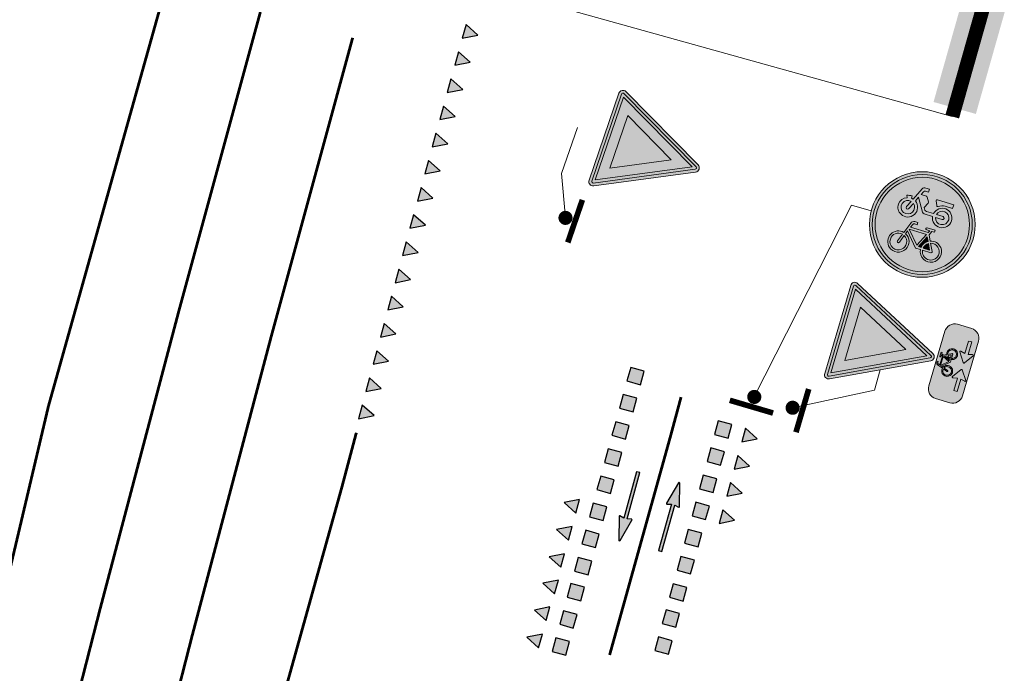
# Model space of a CAD drawing. Header units: metres. Extents: x 232695 to 233536, y 552964 to 554401.
# Tile 1 of 23: x 233099 to 233134, y 553275 to 553298. Entities that reach past the tile are written whole.
import ezdxf

# ---------------------------------------------------------------- set-up
doc = ezdxf.new("R2010")
doc.units = ezdxf.units.M
for name, pattern in [('VW-1-1_STREEP', [2, 1, -1]), ('VW-3-3_STREEP', [6, 3, -3]), ('VW-5050_STREEP', [1, 0.5, -0.5])]:
    doc.linetypes.add(name, pattern=pattern)
for name, color, linetype, lineweight in [('N-WE-VW-MARKERING_DWARS-S', 7, 'Continuous', 25), ('N-WE-VW-VERKEERSTEKEN_BORD-AANPIJLING-T18', 7, 'Continuous', 13), ('N-WE-VW-VERKEERSTEKEN_BORD-S', 7, 'Continuous', 25), ('N-WE-VW-VERKEERSTEKEN_BORD_ONDERBORD-S', 7, 'Continuous', 25), ('N-WE-VW-VERKEERSTEKEN_PAAL-S', 7, 'Continuous', 25), ('to-xx-bibcontour', 7, 'Continuous', 25), ('to-xx-bibkleur', 7, 'Continuous', 13), ('to-xx-bibmono', 7, 'Continuous', 13)]:
    doc.layers.add(name, color=color, linetype=linetype, lineweight=lineweight)
for name, color, linetype, lineweight, true_color in [('N-WE-VW-MARKERING_DWARS_OVERSTEEK_KANALISATIESTREEP50_010-G', 7, 'VW-5050_STREEP', 13, 0xffffff), ('N-WE-VW-MARKERING_FIGUUR-S', 7, 'Continuous', 13, 0xffffff), ('N-WE-VW-MARKERING_LANGS_STREEP_33-G', 7, 'VW-3-3_STREEP', 13, 0xffffff)]:
    doc.layers.add(name, color=color, linetype=linetype, lineweight=lineweight, true_color=true_color)
doc.layers.add('N-WE-VW-MARKERING_LANGS_STREEP_11_010-G', color=7, linetype='VW-1-1_STREEP', true_color=0xffffff)

# ---------------------------------------------------------------- blocks, each defined once
blk = doc.blocks.new('D02r_BB22')
h = blk.add_hatch(color=255)
edge = h.paths.add_edge_path()
edge.add_arc((0, 2.641373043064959), 0.4998, 0, 360)
edge = h.paths.add_edge_path(flags=17)
edge.add_arc((0, 2.641373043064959), 0.4797999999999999, 0, 360)
at = {"true_color": 0x007dfa}
h = blk.add_hatch(color=150, dxfattribs=at)
edge = h.paths.add_edge_path()
edge.add_arc((0, 2.641373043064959), 0.4797999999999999, 0, 360)
edge = h.paths.add_edge_path(flags=16)
edge.add_arc((0.1415674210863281, 2.911068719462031), 0.02749374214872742, 10.41060675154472, 147.4323941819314)
edge.add_line((0.1183968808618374, 2.925868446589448), (0.0089813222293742, 2.750742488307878))
edge.add_line((0.0089813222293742, 2.750742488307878), (-0.1878359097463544, 2.947512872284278))
edge.add_line((-0.1878359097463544, 2.947512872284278), (-0.2970869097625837, 2.838261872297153))
edge.add_line((-0.2970869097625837, 2.838261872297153), (-0.1003165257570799, 2.641444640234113))
edge.add_line((-0.1003165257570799, 2.641444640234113), (-0.2749775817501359, 2.53231954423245))
edge.add_arc((-0.2603531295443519, 2.508912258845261), 0.02760028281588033, 121.9964032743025, 259.0181907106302)
edge.add_line((-0.2656109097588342, 2.481817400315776), (0.2337272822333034, 2.392359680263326))
edge.add_arc((0.2379466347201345, 2.415911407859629), 0.02392669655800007, 259.8430636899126, 392.4603828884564)
edge.add_line((0.2581350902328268, 2.428753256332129), (0.168608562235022, 2.916036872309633))
h = blk.add_hatch(color=255)
edge = h.paths.add_edge_path()
edge.add_arc((0.1415674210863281, 2.911068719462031), 0.02749374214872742, 10.41060675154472, 147.4323941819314)
edge.add_line((0.1183968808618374, 2.925868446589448), (0.0089813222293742, 2.750742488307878))
edge.add_line((0.0089813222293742, 2.750742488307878), (-0.1878359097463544, 2.947512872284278))
edge.add_line((-0.1878359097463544, 2.947512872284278), (-0.2970869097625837, 2.838261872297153))
edge.add_line((-0.2970869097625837, 2.838261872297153), (-0.1003165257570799, 2.641444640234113))
edge.add_line((-0.1003165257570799, 2.641444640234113), (-0.2749775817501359, 2.53231954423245))
edge.add_arc((-0.2603531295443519, 2.508912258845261), 0.02760028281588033, 121.9964032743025, 259.0181907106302)
edge.add_line((-0.2656109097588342, 2.481817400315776), (0.2337272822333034, 2.392359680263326))
edge.add_arc((0.2379466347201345, 2.415911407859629), 0.02392669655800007, 259.8430636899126, 392.4603828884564)
edge.add_line((0.2581350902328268, 2.428753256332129), (0.168608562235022, 2.916036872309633))
at = {"color": 150, "true_color": 0x007dfa}
blk.add_lwpolyline([(0.168608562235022, 2.916036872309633, 0.6810149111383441), (0.1183968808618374, 2.925868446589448), (0.0089813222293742, 2.750742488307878), (-0.1878359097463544, 2.947512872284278), (-0.2970869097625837, 2.838261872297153), (-0.1003165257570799, 2.641444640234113), (-0.2749775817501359, 2.53231954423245, 0.6810149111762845), (-0.2656109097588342, 2.481817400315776), (0.2337272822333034, 2.392359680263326, 0.6532438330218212), (0.2581350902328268, 2.428753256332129)], format="xyb", close=True, dxfattribs=at)
at = {"color": 251, "const_width": 0.125}
blk.add_lwpolyline([(0, 2.16639845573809), (0, 0)], dxfattribs=at)
at = {"color": 150, "true_color": 0x007dfa}
for radius in [0.4998, 0.4797999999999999]:
    blk.add_circle((0, 2.641373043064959), radius, dxfattribs=at)
at = {"color": 254}
blk.add_solid([(-0.1951450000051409, 2.061573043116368), (-0.1951450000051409, 1.989000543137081), (0.1951450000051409, 2.061573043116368), (0.1951450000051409, 1.989000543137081)], dxfattribs=at)
at = {"color": 2, "true_color": 0xffff00}
blk.add_solid([(-0.1951450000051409, 1.989000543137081), (0.1951450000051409, 1.989000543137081), (-0.1951450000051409, 0.07873852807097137), (0.1951450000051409, 0.07873852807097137)], dxfattribs=at)
blk = doc.blocks.new('P06')
at = {"layer": 'to-xx-bibkleur'}
h = blk.add_hatch(color=256, dxfattribs=at)
edge = h.paths.add_edge_path()
edge.add_line((-0.5077091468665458, 0.1355111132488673), (-0.005130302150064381, 0.0009046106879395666))
edge.add_arc((0, 0.01500000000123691), 0.01500000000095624, 249.9999999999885, 373.2223126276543)
edge.add_line((0.0146023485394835, 0.01843094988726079), (-0.007499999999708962, 0.1124999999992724))
edge.add_line((-0.007499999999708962, 0.1124999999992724), (1.062544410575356, 0.1124999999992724))
edge.add_line((1.062544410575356, 0.1124999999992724), (1.062544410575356, 0.1875))
edge.add_line((1.062544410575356, 0.1875), (-0.007499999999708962, 0.1875))
edge.add_line((-0.007499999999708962, 0.1875), (0.0146023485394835, 0.2815690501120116))
edge.add_arc((0, 0.2849999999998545), 0.01500000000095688, 346.7776873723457, 470.0000000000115)
edge.add_line((-0.005130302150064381, 0.2990953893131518), (-0.5077091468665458, 0.1644888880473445))
edge.add_arc((-0.5038268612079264, 0.1500000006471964), 0.01499999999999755, 104.9999999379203, 255.0000000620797)
at = {"layer": 'to-xx-bibmono'}
h = blk.add_hatch(color=256, dxfattribs=at)
edge = h.paths.add_edge_path()
edge.add_line((-0.5077091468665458, 0.1355111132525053), (-0.005130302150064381, 0.0009046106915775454))
edge.add_arc((0, 0.01500000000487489), 0.01500000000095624, 249.9999999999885, 373.2223126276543)
edge.add_line((0.0146023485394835, 0.01843094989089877), (-0.007499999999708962, 0.1125000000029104))
edge.add_line((-0.007499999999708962, 0.1125000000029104), (1.062544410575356, 0.1125000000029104))
edge.add_line((1.062544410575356, 0.1125000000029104), (1.062544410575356, 0.187500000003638))
edge.add_line((1.062544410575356, 0.187500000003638), (-0.007499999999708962, 0.187500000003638))
edge.add_line((-0.007499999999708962, 0.187500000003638), (0.0146023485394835, 0.2815690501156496))
edge.add_arc((0, 0.2850000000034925), 0.01500000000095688, 346.7776873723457, 470.0000000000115)
edge.add_line((-0.005130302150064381, 0.2990953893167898), (-0.5077091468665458, 0.1644888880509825))
edge.add_arc((-0.5038268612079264, 0.1500000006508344), 0.01499999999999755, 104.9999999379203, 255.0000000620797)
at = {"layer": 'to-xx-bibcontour'}
blk.add_lwpolyline([(-0.5077091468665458, 0.1355111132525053), (-0.005130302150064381, 0.0009046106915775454, 0.5962516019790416), (0.0146023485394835, 0.01843094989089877), (-0.007499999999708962, 0.1125000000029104), (1.062544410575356, 0.1125000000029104), (1.062544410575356, 0.187500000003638), (-0.007499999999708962, 0.187500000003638), (0.0146023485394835, 0.2815690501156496, 0.5962516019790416), (-0.005130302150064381, 0.2990953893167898), (-0.5077091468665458, 0.1644888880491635, 0.7673269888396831)], format="xyb", close=True, dxfattribs=at)
at = {"layer": 'to-xx-bibkleur'}
blk.add_lwpolyline([(-0.5077091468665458, 0.1355111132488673), (-0.005130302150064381, 0.0009046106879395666, 0.5962516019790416), (0.0146023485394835, 0.01843094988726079), (-0.007499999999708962, 0.1124999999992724), (1.062544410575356, 0.1124999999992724), (1.062544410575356, 0.1875), (-0.007499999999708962, 0.1875), (0.0146023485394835, 0.2815690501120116, 0.5962516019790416), (-0.005130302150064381, 0.2990953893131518), (-0.5077091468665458, 0.1644888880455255, 0.7673269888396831)], format="xyb", close=True, dxfattribs=at)
at = {"layer": 'to-xx-bibmono'}
blk.add_lwpolyline([(-0.5077091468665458, 0.1355111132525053), (-0.005130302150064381, 0.0009046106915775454, 0.5962516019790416), (0.0146023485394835, 0.01843094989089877), (-0.007499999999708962, 0.1125000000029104), (1.062544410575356, 0.1125000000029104), (1.062544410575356, 0.187500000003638), (-0.007499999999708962, 0.187500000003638), (0.0146023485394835, 0.2815690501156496, 0.5962516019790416), (-0.005130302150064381, 0.2990953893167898), (-0.5077091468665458, 0.1644888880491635, 0.7673269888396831)], format="xyb", close=True, dxfattribs=at)
blk = doc.blocks.new('N-SVW-VERKEERSTEKEN_BORD_G12A-SO')
at = {"true_color": 0x007dc8}
h = blk.add_hatch(color=152, dxfattribs=at)
h.dxf.hatch_style = 1
h.paths.add_polyline_path([(3.356918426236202, 1.154815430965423), (3.546040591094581, 1.219875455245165, 0.5778775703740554), (-2.833352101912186, 2.456545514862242), (-2.682239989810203, 2.325529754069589, -0.5778775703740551)])
at = {"true_color": 0xffffff}
h = blk.add_hatch(color=7, dxfattribs=at)
h.dxf.hatch_style = 1
h.paths.add_polyline_path([(-2.682239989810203, 2.325529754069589), (-2.531127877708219, 2.194513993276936, -0.5778775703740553), (3.167796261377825, 1.089755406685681), (3.356918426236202, 1.154815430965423, 0.5778775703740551)])
at = {"true_color": 0x007dc8}
h = blk.add_hatch(color=152, dxfattribs=at)
h.dxf.hatch_style = 1
h.paths.add_polyline_path([(-3.35, 0, 1), (3.35, 0, 1)])
h.paths.add_polyline_path([(-0.05489022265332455, 1.663209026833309), (-0.2368011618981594, 1.958814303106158, 0.2553060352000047), (-0.3137206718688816, 2.000828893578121), (-0.7132546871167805, 2.000828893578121), (-0.6119572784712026, 2.237174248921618, -0.3183027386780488), (-0.4769093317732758, 2.332838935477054), (-0.2574392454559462, 2.332838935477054), (-0.2574392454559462, 2.546676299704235), (-0.5331907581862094, 2.546676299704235, 0.3213273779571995), (-0.7639033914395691, 2.411628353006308), (-1.157804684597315, 1.528161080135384), (-1.287219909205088, 1.550646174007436), (-1.287219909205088, 1.719490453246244, 0.1068023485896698), (-1.664245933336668, 1.651943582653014), (-1.591112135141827, 1.494364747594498, 0.6710616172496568), (-1.655304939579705, 0.2490095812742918, 0.9483494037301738), (-0.9608425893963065, 1.449348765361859), (-0.8201619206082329, 1.775726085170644), (-0.2524832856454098, 0.8483395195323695, 0.2610761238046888), (-0.09990620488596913, 0.7628435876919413), (0.5247306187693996, 0.7628435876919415, 0.9315490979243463), (1.903419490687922, 0.8585082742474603, 0.9228273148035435), (0.5303633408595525, 0.9710711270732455), (0.00124606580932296, 0.9710710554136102, -0.2552017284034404), (-0.12239129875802, 1.038572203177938), (-0.2236887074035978, 1.196151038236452), (-0.04952293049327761, 1.572598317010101, 0.2513456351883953)], flags=16)
h.paths.add_polyline_path([(-1.234402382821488, 1.333895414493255), (-1.443895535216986, 0.8789584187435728, 1), (-1.254757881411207, 0.7918627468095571), (-1.045264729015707, 1.246799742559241, -0.8633696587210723), (-1.520287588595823, 0.4252713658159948, -0.929508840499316)], flags=0)
h.paths.add_polyline_path([(0.5190978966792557, 2.000828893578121), (1.717722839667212, 2.000828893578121), (1.717722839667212, 1.719490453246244), (1.16621981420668, 1.719490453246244, 0.1366086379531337), (0.7054305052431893, 1.559138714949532, -0.4856487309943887), (0.5866447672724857, 1.584396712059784), (0.4433471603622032, 1.890461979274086, -0.5265277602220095)], flags=16)
h.paths.add_polyline_path([(-0.5556418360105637, 0.04230770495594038), (-0.3305959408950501, 0.04254207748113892), (-0.3305959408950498, -0.1149909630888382), (-0.5275580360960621, -0.1149909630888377, 0.3458606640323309), (-0.6513101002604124, -0.1901433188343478), (-0.7413954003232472, -0.4301486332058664), (0.564113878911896, -0.4301486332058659), (0.6372934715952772, -0.2725697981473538), (0.4122135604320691, -0.2725697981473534, -1), (0.4122135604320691, -0.1149909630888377), (0.9917886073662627, -0.1149909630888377), (0.9917886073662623, -0.2725697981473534), (0.8060919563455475, -0.2725697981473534), (0.6823094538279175, -0.5482984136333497), (0.8904911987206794, -0.9534422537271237, -0.3180092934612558), (1.737378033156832, -1.177270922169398, -0.4761740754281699), (1.514794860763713, -2.321085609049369, -0.5293484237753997), (0.4009481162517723, -1.735657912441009), (0.04077446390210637, -1.735657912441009), (-0.8539353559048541, -0.7452605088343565), (-0.9327247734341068, -0.975973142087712, -0.427470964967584), (-0.5950982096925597, -2.017348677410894, -0.4733002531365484), (-1.738981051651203, -2.240034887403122, -0.7942654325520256), (-1.079015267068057, -0.9196917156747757), (-0.8089193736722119, -0.148787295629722, -0.3343475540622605)], flags=16)
h.paths.add_polyline_path([(1.689078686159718, 0.8832194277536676, -0.929508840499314), (0.7441778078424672, 0.7628435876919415), (1.245032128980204, 0.7628435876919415, 1), (1.245032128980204, 0.9710711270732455), (0.7441778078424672, 0.9710711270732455, -0.8633696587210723)], flags=0)
h.paths.add_polyline_path([(-0.7864113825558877, -0.5820489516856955), (0.4909800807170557, -0.5820489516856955), (0.06330535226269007, -1.527430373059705)], flags=0)
h.paths.add_polyline_path([(-1.135296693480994, -1.07727055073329), (-1.332258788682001, -1.634360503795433, 1.053204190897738), (-1.180312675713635, -1.679376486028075), (-0.988983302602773, -1.12791925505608, -0.5422541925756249), (-0.8795759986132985, -2.11751120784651, -0.6326380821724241), (-1.855575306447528, -1.6568455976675, -0.4799026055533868)], flags=0)
h.paths.add_polyline_path([(0.5979102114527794, -0.7283623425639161), (0.7498105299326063, -1.020989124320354, 0.2341669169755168), (0.4009481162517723, -1.578079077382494), (0.2096187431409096, -1.578079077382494)], flags=0)
h.paths.add_polyline_path([(0.8229901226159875, -1.167302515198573), (1.036804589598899, -1.578079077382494), (0.564113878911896, -1.578079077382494, -0.2160576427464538)], flags=0)
h.paths.add_polyline_path([(0.9636707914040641, -1.094122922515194, -0.5642606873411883), (1.744430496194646, -1.74783627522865, -0.3964878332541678), (1.099204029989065, -2.250804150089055, -0.3501344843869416), (0.564113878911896, -1.735657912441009), (1.166219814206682, -1.735657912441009, 0.5661508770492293), (1.233766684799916, -1.623095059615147)], flags=0)
h = blk.add_hatch(color=152, dxfattribs=at)
h.dxf.hatch_style = 1
h.paths.add_polyline_path([(-2.682239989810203, 2.325529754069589), (-2.833352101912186, 2.456545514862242, 0.1804943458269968), (-3.75, 0, 0.4142135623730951), (0, -3.75), (0, -3.55, -0.4142135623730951), (-3.55, 0, -0.1804943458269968)])
at = {"true_color": 0xffffff}
h = blk.add_hatch(color=7, dxfattribs=at)
h.dxf.hatch_style = 1
h.paths.add_polyline_path([(-3.35, 0, -0.1804943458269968), (-2.531127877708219, 2.194513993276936), (-2.682239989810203, 2.325529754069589, 0.1804943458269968), (-3.55, 0, 0.4142135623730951), (0, -3.55), (0, -3.35, -0.4142135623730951)])
h = blk.add_hatch(color=7, dxfattribs=at)
h.dxf.hatch_style = 1
h.paths.add_polyline_path([(-0.05489022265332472, 1.663209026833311), (-0.2368011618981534, 1.958814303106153, 0.2553060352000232), (-0.3137206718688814, 2.000828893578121), (-0.713254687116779, 2.00082889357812), (-0.6119572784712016, 2.237174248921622, -0.3183027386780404), (-0.4769093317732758, 2.332838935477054), (-0.257439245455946, 2.332838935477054), (-0.257439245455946, 2.546676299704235), (-0.5331907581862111, 2.546676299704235, 0.3213273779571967), (-0.7639033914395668, 2.411628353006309), (-1.157804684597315, 1.528161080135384), (-1.287219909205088, 1.550646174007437), (-1.287219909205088, 1.719490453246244, 0.1068023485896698), (-1.664245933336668, 1.651943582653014), (-1.591112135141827, 1.494364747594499, 0.671061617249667), (-1.65530493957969, 0.2490095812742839, 0.9483494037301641), (-0.9608425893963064, 1.449348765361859), (-0.8201619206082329, 1.775726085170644), (-0.2518065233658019, 0.8472428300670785, 0.2591533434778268), (-0.09990620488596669, 0.7628435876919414), (0.5247306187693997, 0.7628435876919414, 0.9315490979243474), (1.903419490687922, 0.8585082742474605, 0.9228273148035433), (0.5303633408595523, 0.9710711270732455), (0.001391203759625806, 0.9710711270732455, -0.2554646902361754), (-0.1223912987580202, 1.038572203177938), (-0.2236887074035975, 1.196151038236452), (-0.04925750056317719, 1.573177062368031, 0.2495832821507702)])
h.paths.add_polyline_path([(-1.520287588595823, 0.425271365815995, -0.9295088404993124), (-1.234402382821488, 1.333895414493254), (-1.443895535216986, 0.8789584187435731, 1), (-1.254757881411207, 0.7918627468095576), (-1.045264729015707, 1.246799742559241, -0.8633696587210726)], flags=16)
h.paths.add_polyline_path([(1.689078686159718, 0.8832194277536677, -0.9295088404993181), (0.744177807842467, 0.7628435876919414), (1.245032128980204, 0.7628435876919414, 1), (1.245032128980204, 0.9710711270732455), (0.744177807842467, 0.9710711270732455, -0.8633696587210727)], flags=16)
h = blk.add_hatch(color=7, dxfattribs=at)
h.dxf.hatch_style = 1
h.paths.add_polyline_path([(1.166219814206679, 1.719490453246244), (1.717722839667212, 1.719490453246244), (1.717722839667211, 2.000828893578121), (0.5190978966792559, 2.000828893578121, 0.5721557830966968), (0.4481691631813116, 1.880162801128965), (0.5866447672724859, 1.584396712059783, 0.4363209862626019), (0.6951614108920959, 1.551910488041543, -0.1401265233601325)])
at = {"true_color": 0x007dc8}
h = blk.add_hatch(color=152, dxfattribs=at)
h.dxf.hatch_style = 1
h.paths.add_polyline_path([(-1.045264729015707, 1.246799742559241), (-1.254757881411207, 0.7918627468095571, -1), (-1.443895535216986, 0.8789584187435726), (-1.234402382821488, 1.333895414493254, 0.9295088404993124), (-1.520287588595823, 0.425271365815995, 0.8633696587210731)])
h = blk.add_hatch(color=152, dxfattribs=at)
h.dxf.hatch_style = 1
h.paths.add_polyline_path([(3.75, 0, 0.08302223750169), (3.546040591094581, 1.219875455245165), (3.356918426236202, 1.154815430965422, -0.08302223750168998), (3.55, 0, -0.4142135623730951), (0, -3.55), (0, -3.75, 0.4142135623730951)])
at = {"true_color": 0xffffff}
h = blk.add_hatch(color=7, dxfattribs=at)
h.dxf.hatch_style = 1
h.paths.add_polyline_path([(3.356918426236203, 1.154815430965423), (3.167796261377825, 1.08975540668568, -0.08302223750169), (3.35, 0, -0.4142135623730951), (0, -3.35), (0, -3.55, 0.4142135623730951), (3.55, 0, 0.08302223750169)])
at = {"true_color": 0x007dc8}
h = blk.add_hatch(color=152, dxfattribs=at)
h.dxf.hatch_style = 1
h.paths.add_polyline_path([(0.744177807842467, 0.9710711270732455), (1.245032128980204, 0.9710711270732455, -1), (1.245032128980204, 0.7628435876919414), (0.744177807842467, 0.7628435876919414, 0.9295088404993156), (1.689078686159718, 0.8832194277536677, 0.8633696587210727)])
at = {"true_color": 0xffffff}
h = blk.add_hatch(color=7, dxfattribs=at)
h.dxf.hatch_style = 1
h.paths.add_polyline_path([(0.6823094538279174, -0.5482984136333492), (0.8060919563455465, -0.2725697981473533), (0.9917886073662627, -0.2725697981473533), (0.9917886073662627, -0.1149909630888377), (0.412213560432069, -0.1149909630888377, 1), (0.412213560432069, -0.2725697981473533), (0.6372934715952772, -0.2725697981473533), (0.5641138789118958, -0.4301486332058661), (-0.7413954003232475, -0.4301486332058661), (-0.6513101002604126, -0.190143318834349, -0.3458606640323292), (-0.5275580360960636, -0.1149909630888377), (-0.3305959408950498, -0.1149909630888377), (-0.3305959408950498, 0.04254207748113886), (-0.5556418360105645, 0.04230770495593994, 0.3343475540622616), (-0.8089193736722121, -0.1487872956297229), (-1.079015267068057, -0.9196917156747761, 0.7942654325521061), (-1.738981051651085, -2.240034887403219, 0.4733002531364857), (-0.5950982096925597, -2.017348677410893, 0.427470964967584), (-0.932724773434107, -0.9759731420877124), (-0.853935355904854, -0.7452605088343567), (0.04077446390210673, -1.735657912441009), (0.4009481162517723, -1.735657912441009, 0.5293484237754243), (1.514794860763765, -2.321085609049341, 0.4761740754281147), (1.73737803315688, -1.177270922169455, 0.3180092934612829), (0.8904911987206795, -0.9534422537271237)])
h.paths.add_polyline_path([(-0.7864113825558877, -0.5820489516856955), (0.4909800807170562, -0.5820489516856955), (0.06330535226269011, -1.527430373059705)], flags=16)
h.paths.add_polyline_path([(-0.9889833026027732, -1.127919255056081, -0.5422541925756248), (-0.8795759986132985, -2.117511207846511, -0.6326380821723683), (-1.855575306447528, -1.656845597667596, -0.479902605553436), (-1.135296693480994, -1.07727055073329), (-1.332258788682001, -1.634360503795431, 1.053204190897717), (-1.180312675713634, -1.679376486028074)], flags=16)
h.paths.add_polyline_path([(0.5979102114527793, -0.7283623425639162), (0.7498105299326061, -1.020989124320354, 0.2341669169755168), (0.4009481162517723, -1.578079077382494), (0.2096187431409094, -1.578079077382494)], flags=16)
h.paths.add_polyline_path([(0.822990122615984, -1.167302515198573), (1.036804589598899, -1.578079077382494), (0.5641138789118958, -1.578079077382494, -0.2160576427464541)], flags=16)
h.paths.add_polyline_path([(0.5641138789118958, -1.735657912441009), (1.166219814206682, -1.735657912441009, 0.566150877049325), (1.233766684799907, -1.623095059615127), (0.9636707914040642, -1.094122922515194, -0.5642606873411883), (1.744430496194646, -1.74783627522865, -0.3964878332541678), (1.099204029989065, -2.250804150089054, -0.3501344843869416)], flags=16)
at = {"true_color": 0x007dc8}
h = blk.add_hatch(color=152, dxfattribs=at)
h.dxf.hatch_style = 1
h.paths.add_polyline_path([(0.4909800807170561, -0.5820489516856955), (-0.7864113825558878, -0.5820489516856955), (0.06330535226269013, -1.527430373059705)])
h = blk.add_hatch(color=152, dxfattribs=at)
h.dxf.hatch_style = 1
h.paths.add_polyline_path([(-1.180312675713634, -1.679376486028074, -1.05320419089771), (-1.332258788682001, -1.634360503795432), (-1.135296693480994, -1.07727055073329, 0.479902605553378), (-1.855575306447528, -1.656845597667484, 0.6326380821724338), (-0.8795759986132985, -2.117511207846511, 0.5422541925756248), (-0.9889833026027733, -1.12791925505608)])
h = blk.add_hatch(color=152, dxfattribs=at)
h.dxf.hatch_style = 1
h.paths.add_polyline_path([(0.2096187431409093, -1.578079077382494), (0.4009481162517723, -1.578079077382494, -0.2341669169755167), (0.7498105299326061, -1.020989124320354), (0.5979102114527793, -0.7283623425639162)])
h = blk.add_hatch(color=152, dxfattribs=at)
h.dxf.hatch_style = 1
h.paths.add_polyline_path([(0.5641138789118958, -1.735657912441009, 0.3501344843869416), (1.099204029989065, -2.250804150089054, 0.3964878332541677), (1.744430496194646, -1.74783627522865, 0.5642606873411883), (0.9636707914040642, -1.094122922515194), (1.291241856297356, -1.735657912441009)])
h = blk.add_hatch(color=152, dxfattribs=at)
h.dxf.hatch_style = 1
h.paths.add_polyline_path([(1.036804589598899, -1.578079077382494), (0.8229901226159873, -1.167302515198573, 0.2160576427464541), (0.5641138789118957, -1.578079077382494)])
at = {"color": 7, "lineweight": 0, "true_color": 0xffffff}
for points in [[(0.5303633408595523, 0.9710711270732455, -0.9228273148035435), (1.903419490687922, 0.8585082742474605, -0.931549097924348), (0.5247306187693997, 0.7628435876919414), (-0.09990620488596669, 0.7628435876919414, -0.2591533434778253), (-0.2518065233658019, 0.8472428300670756), (-0.8201619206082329, 1.775726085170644), (-0.9608425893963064, 1.449348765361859, -0.9483494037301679), (-1.655304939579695, 0.2490095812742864, -0.6710616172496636), (-1.591112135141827, 1.494364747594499), (-1.664245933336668, 1.651943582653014, -0.1068023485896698), (-1.287219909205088, 1.719490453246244), (-1.287219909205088, 1.550646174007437), (-1.157804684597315, 1.528161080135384), (-0.7639033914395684, 2.411628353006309, -0.3213273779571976), (-0.5331907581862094, 2.546676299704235), (-0.257439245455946, 2.546676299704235), (-0.257439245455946, 2.332838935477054), (-0.4769093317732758, 2.332838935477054, 0.3183027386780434), (-0.6119572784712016, 2.237174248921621), (-0.7132546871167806, 2.000828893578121), (-0.3137206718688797, 2.000828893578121, -0.2655979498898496), (-0.2349541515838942, 1.955812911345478), (-0.05489022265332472, 1.663209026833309, -0.2495832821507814), (-0.04925750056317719, 1.573177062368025), (-0.2236887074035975, 1.196151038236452), (-0.1223912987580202, 1.038572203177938, 0.2554646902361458), (0.001391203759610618, 0.9710711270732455)], [(1.717722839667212, 2.000828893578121), (0.5190978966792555, 2.000828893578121, 0.5265277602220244), (0.4433471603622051, 1.890461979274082), (0.5866447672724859, 1.584396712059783, 0.4856487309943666), (0.7054305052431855, 1.559138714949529, -0.1366086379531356), (1.166219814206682, 1.719490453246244), (1.717722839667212, 1.719490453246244)], [(-1.045264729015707, 1.246799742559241, -0.8633696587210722), (-1.520287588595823, 0.425271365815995, -0.9295088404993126), (-1.234402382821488, 1.333895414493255), (-1.443895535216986, 0.8789584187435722, 0.9999999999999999), (-1.254757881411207, 0.7918627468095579)], [(0.744177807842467, 0.9710711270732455, -0.8633696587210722), (1.689078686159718, 0.8832194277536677, -0.9295088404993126), (0.744177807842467, 0.7628435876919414), (1.245032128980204, 0.7628435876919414, 0.9999999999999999), (1.245032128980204, 0.9710711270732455)], [(0.6823094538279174, -0.5482984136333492), (0.8060919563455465, -0.2725697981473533), (0.9917886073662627, -0.2725697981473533), (0.9917886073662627, -0.1149909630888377), (0.412213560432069, -0.1149909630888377, 0.9999999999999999), (0.412213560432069, -0.2725697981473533), (0.6372934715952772, -0.2725697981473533), (0.5641138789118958, -0.4301486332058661), (-0.7413954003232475, -0.4301486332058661), (-0.6513101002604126, -0.1901433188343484, -0.3458606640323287), (-0.5275580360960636, -0.1149909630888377), (-0.3305959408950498, -0.1149909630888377), (-0.3305959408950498, 0.04254207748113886), (-0.5556418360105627, 0.04230770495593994, 0.3343475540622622), (-0.8089193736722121, -0.1487872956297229), (-1.079015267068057, -0.9196917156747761, 0.7942654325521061), (-1.738981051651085, -2.240034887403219, 0.4733002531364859), (-0.5950982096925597, -2.017348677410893, 0.4274709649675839), (-0.932724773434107, -0.9759731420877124), (-0.853935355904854, -0.7452605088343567), (0.04077446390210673, -1.735657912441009), (0.4009481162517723, -1.735657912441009, 0.5293484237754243), (1.514794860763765, -2.321085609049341, 0.4761740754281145), (1.73737803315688, -1.177270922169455, 0.3180092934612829), (0.8904911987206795, -0.9534422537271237)], [(-0.9889833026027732, -1.12791925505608, -0.5422541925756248), (-0.8795759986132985, -2.117511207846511, -0.6326380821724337), (-1.855575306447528, -1.656845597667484, -0.479902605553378), (-1.135296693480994, -1.07727055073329), (-1.332258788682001, -1.634360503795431, 1.053204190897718), (-1.180312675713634, -1.679376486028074)], [(0.5979102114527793, -0.7283623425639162), (0.2096187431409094, -1.578079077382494), (0.4009481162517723, -1.578079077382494, -0.2341669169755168), (0.7498105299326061, -1.020989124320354)], [(0.9636707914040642, -1.094122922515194, -0.5642606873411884), (1.744430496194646, -1.74783627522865, -0.3964878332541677), (1.099204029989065, -2.250804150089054, -0.3501344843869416), (0.5641138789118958, -1.735657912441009), (1.166219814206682, -1.735657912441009, 0.5661508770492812), (1.233766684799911, -1.623095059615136)], [(1.036804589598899, -1.578079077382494), (0.8229901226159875, -1.167302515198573, 0.2160576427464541), (0.5641138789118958, -1.578079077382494)]]:
    blk.add_lwpolyline(points, format="xyb", close=True, dxfattribs=at)
blk.add_lwpolyline([(0.4909800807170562, -0.5820489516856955), (-0.7864113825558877, -0.5820489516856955), (0.06330535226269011, -1.527430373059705)], close=True, dxfattribs=at)
at = {"color": 152, "lineweight": 0, "true_color": 0x007dc8}
blk.add_circle((0, 0), 3.75, dxfattribs=at)
at = {"color": 7, "lineweight": 0, "true_color": 0xffffff}
for radius in [3.55, 3.35]:
    blk.add_circle((0, 0), radius, dxfattribs=at)
blk = doc.blocks.new('*U11')
at = {"const_width": 0.2, "flags": 128}
blk.add_lwpolyline([(-0.750915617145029, 0.4499351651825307), (0.8389140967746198, 0.2698199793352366)], dxfattribs=at)
at = {"const_width": 0.25, "flags": 128}
blk.add_lwpolyline([(-0.1207321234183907, 0.01623738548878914, 1), (0.1276787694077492, -0.01190561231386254, 1)], format="xyb", close=True, dxfattribs=at)
blk = doc.blocks.new('*U12')
at = {"const_width": 0.1999999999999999, "flags": 128}
blk.add_lwpolyline([(-0.4442959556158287, -0.7522230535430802), (-0.2641807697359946, 0.8376066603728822)], dxfattribs=at)
at = {"const_width": 0.25, "flags": 128}
blk.add_lwpolyline([(-0.01059817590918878, -0.1220395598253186, 1), (0.01754482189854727, 0.1263713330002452, 1)], format="xyb", close=True, dxfattribs=at)
blk = doc.blocks.new('N-SVW-VERKEERSTEKEN_BORD_B06-SO')
at = {"true_color": 0xff0000}
h = blk.add_hatch(color=1, dxfattribs=at)
h.dxf.hatch_style = 1
h.paths.add_polyline_path([(-3.532917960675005, 3.130425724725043), (-0.2683281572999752, -3.398753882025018, 0.2840790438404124), (-1.034694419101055e-16, -3.564589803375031), (-7.897650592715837e-17, -3.36458980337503, -0.2840790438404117), (-0.08944271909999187, -3.309311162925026), (-3.354032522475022, 3.219868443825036, -0.55753651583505), (-3.26458980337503, 3.364589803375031), (7.451103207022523e-16, 3.36458980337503), (7.140921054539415e-16, 3.56458980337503), (-3.26458980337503, 3.564589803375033, 0.5575365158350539)])
h = blk.add_hatch(color=1, dxfattribs=at)
h.dxf.hatch_style = 1
h.paths.add_polyline_path([(7.451103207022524e-16, 3.364589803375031), (3.264589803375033, 3.36458980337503, -0.5575365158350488), (3.354032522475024, 3.219868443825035), (0.08944271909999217, -3.309311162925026, -0.2840790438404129), (-7.897650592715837e-17, -3.36458980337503), (-1.034694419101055e-16, -3.564589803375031, 0.2840790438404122), (0.2683281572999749, -3.398753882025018), (3.532917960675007, 3.130425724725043, 0.5575365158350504), (3.264589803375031, 3.56458980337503), (7.696032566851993e-16, 3.56458980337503)])
at = {"true_color": 0xffffff}
h = blk.add_hatch(color=7, dxfattribs=at)
h.dxf.hatch_style = 1
h.paths.add_polyline_path([(-0.08944271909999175, -3.309311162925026, 0.2840790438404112), (-1.89998808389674e-16, -3.36458980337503), (-3.724130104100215e-16, -3.04098300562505), (-3.10278640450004, 3.164589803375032), (3.875504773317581e-16, 3.164589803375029), (4.120434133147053e-16, 3.36458980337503), (-3.26458980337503, 3.364589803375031, 0.5575365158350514), (-3.354032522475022, 3.219868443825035)])
at = {"true_color": 0xff0000}
h = blk.add_hatch(color=1, dxfattribs=at)
h.dxf.hatch_style = 1
h.paths.add_polyline_path([(-3.93461030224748e-17, -3.040983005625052), (1.523414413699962e-16, -1.475735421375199), (-1.970162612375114, 2.46458980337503), (6.348921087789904e-16, 2.46458980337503), (7.206173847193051e-16, 3.164589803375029), (-3.102786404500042, 3.164589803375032)], flags=17)
at = {"true_color": 0xffffff}
h = blk.add_hatch(color=7, dxfattribs=at)
h.dxf.hatch_style = 1
h.paths.add_polyline_path([(-1.503684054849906e-16, -3.040983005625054), (-1.89998808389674e-16, -3.36458980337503, 0.2840790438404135), (0.08944271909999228, -3.309311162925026), (3.354032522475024, 3.219868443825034, 0.5575365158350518), (3.264589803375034, 3.36458980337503), (6.340880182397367e-16, 3.364589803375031), (6.095950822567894e-16, 3.164589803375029), (3.102786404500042, 3.164589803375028)])
at = {"true_color": 0xff0000}
h = blk.add_hatch(color=1, dxfattribs=at)
h.dxf.hatch_style = 1
h.paths.add_polyline_path([(1.616504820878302e-17, -3.040983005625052), (3.102786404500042, 3.164589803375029), (7.761285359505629e-16, 3.164589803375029), (7.459144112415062e-16, 2.46458980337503), (1.970162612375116, 2.464589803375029), (1.523414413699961e-16, -1.4757354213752)], flags=17)
at = {"true_color": 0xffffff}
h = blk.add_hatch(color=7, dxfattribs=at)
h.dxf.hatch_style = 1
h.paths.add_polyline_path([(2.220446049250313e-16, -1.475735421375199), (1.970162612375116, 2.46458980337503), (-1.970162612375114, 2.464589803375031)])
at = {"color": 1, "lineweight": 0, "true_color": 0xff0000}
blk.add_lwpolyline([(-3.532917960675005, 3.130425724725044), (-0.2683281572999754, -3.398753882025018, 0.6180339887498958), (0.2683281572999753, -3.398753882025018), (3.532917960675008, 3.130425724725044, 0.5575365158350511), (3.26458980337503, 3.56458980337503), (-3.26458980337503, 3.564589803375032, 0.5575365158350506)], format="xyb", close=True, dxfattribs=at)
at = {"color": 7, "lineweight": 0, "true_color": 0xffffff}
blk.add_lwpolyline([(-3.354032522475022, 3.219868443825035), (-0.08944271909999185, -3.309311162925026, 0.6180339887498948), (0.08944271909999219, -3.309311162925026), (3.354032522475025, 3.219868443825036, 0.5575365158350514), (3.264589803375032, 3.36458980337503), (-3.26458980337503, 3.364589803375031, 0.5575365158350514)], format="xyb", close=True, dxfattribs=at)
for points in [[(-3.102786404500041, 3.164589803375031), (1.96576289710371e-16, -3.040983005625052), (3.102786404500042, 3.164589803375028)], [(-1.970162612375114, 2.46458980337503), (3.882638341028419e-16, -1.475735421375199), (1.970162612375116, 2.464589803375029)]]:
    blk.add_lwpolyline(points, close=True, dxfattribs=at)
blk = doc.blocks.new('N-SVW-MARKERING_DWARS_DRIEHOEK_50 50')
at = {"flags": 128}
blk.add_lwpolyline([(0.25, -0.25), (0.5, 0.25), (0, 0.25)], close=True, dxfattribs=at)
blk.add_solid([(0, 0.25), (0.5, 0.25), (0.25, -0.25), (0.5, 0.25)])
blk = doc.blocks.new('N-SVW-MARKERING_DWARS_OVERSTEEK_BLOKSTREEP_050')
at = {"flags": 128}
blk.add_lwpolyline([(0, -0.25), (0.4999999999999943, -0.25), (0.4999999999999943, 0.25), (0, 0.25)], close=True, dxfattribs=at)
blk.add_solid([(0, 0.25), (0.4999999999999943, 0.25), (0, -0.25), (0.4999999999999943, -0.25)])
blk = doc.blocks.new('*U16')
at = {"const_width": 0.1999999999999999, "flags": 128}
blk.add_lwpolyline([(0.3602971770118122, 0.8035875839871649), (0.3666438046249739, -0.7963998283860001)], dxfattribs=at)
at = {"const_width": 0.2499999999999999, "flags": 128}
blk.add_lwpolyline([(0.002977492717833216, 0.1271649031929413, 1), (0.003969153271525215, -0.1228331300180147, 1)], format="xyb", close=True, dxfattribs=at)
blk = doc.blocks.new('N-SVW-VERKEERSTEKEN_BORD_ONDERBORD_OB503OB02-SO')
at = {"true_color": 0xffffff}
h = blk.add_hatch(color=7, dxfattribs=at)
h.dxf.hatch_style = 1
edge = h.paths.add_edge_path()
edge.add_line((2.749999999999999, -0.5240370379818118), (2.749999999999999, 0.5240370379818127))
edge.add_arc((2.024037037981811, 0.5240370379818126), 0.7259629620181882, 8.762305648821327e-15, 90.00000000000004)
edge.add_line((2.02403703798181, 1.250000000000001), (-2.02403703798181, 1.25))
edge.add_arc((-2.02403703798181, 0.5240370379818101), 0.7259629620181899, 90.00000000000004, 180)
edge.add_line((-2.75, 0.5240370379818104), (-2.749999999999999, -0.5240370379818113))
edge.add_arc((-2.02403703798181, -0.5240370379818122), 0.7259629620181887, 179.9999999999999, 269.9999999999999)
edge.add_line((-2.024037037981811, -1.250000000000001), (2.02403703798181, -1.25))
edge.add_arc((2.024037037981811, -0.5240370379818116), 0.7259629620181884, 269.9999999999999, 360)
at = {"true_color": 0x191919}
h = blk.add_hatch(color=250, dxfattribs=at)
h.dxf.hatch_style = 1
h.paths.add_polyline_path([(0.3650144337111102, 0.8653270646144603), (0.428808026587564, 1.007428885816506), (0.5245102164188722, 1.007428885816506), (0.5245102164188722, 1.088640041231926), (0.2258155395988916, 1.088640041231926, 1), (0.2258155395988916, 1.007428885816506), (0.34181461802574, 1.007428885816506), (0.3041001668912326, 0.9262177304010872), (-0.3687180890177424, 0.9262177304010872), (-0.3222909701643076, 1.049908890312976, -0.3458606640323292), (-0.2585130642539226, 1.088640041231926), (-0.1570050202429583, 1.088640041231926), (-0.1570050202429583, 1.169827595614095), (-0.2729865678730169, 1.169706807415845, 0.3343475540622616), (-0.4035178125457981, 1.071222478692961), (-0.5427167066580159, 0.6739226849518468, 0.7942654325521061), (-0.8828422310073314, -0.006540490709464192, 0.4733002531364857), (-0.2933211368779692, 0.1082249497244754, 0.427470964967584), (-0.4673232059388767, 0.6449170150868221), (-0.4267176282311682, 0.7638190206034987), (0.03438755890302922, 0.2533994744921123), (0.2200096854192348, 0.2533994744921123, 0.5293484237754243), (0.7940511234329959, -0.0483114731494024, 0.4761740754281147), (0.9087634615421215, 0.5411744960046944, 0.3180092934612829), (0.4723047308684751, 0.6565287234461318)])
h.paths.add_polyline_path([(-0.3919179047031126, 0.8479331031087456), (0.2664093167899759, 0.8479331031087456), (0.04599926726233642, 0.3607133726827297)], flags=16)
h.paths.add_polyline_path([(-0.4963170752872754, 0.5666087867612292, -0.5422541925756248), (-0.4399320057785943, 0.05660434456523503, -0.6326380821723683), (-0.9429312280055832, 0.2940168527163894, -0.479902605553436), (-0.5717223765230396, 0.5927115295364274), (-0.6732304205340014, 0.305604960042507, 1.053204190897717), (-0.5949221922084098, 0.2824051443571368)], flags=16)
h.paths.add_polyline_path([(0.3215177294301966, 0.7725278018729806), (0.3998023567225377, 0.6217171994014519, 0.2341669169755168), (0.2200096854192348, 0.3346106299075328), (0.1214045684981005, 0.3346106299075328)], flags=16)
h.paths.add_polyline_path([(0.4375168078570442, 0.5463118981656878), (0.547710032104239, 0.3346106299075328), (0.3041001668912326, 0.3346106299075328, -0.2160576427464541)], flags=16)
h.paths.add_polyline_path([(0.3041001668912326, 0.2533994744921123), (0.6144065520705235, 0.2533994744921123, 0.566150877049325), (0.649218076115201, 0.3114108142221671), (0.5100191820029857, 0.5840263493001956, -0.5642606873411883), (0.9123980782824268, 0.24712313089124, -0.3964878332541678), (0.5798687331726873, -0.0120906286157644, -0.3501344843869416)], flags=16)
h = blk.add_hatch(color=250, dxfattribs=at)
h.dxf.hatch_style = 1
edge = h.paths.add_edge_path()
edge.add_arc((-0.2853421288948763, -0.6727990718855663), 0.05083325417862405, -55.448851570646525, 55.31510418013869, ccw=False)
edge.add_line((-0.2565124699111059, -0.7146663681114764), (-0.9094041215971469, -1.165369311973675))
edge.add_arc((-0.9376108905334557, -1.124508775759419), 0.04965083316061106, 163.019556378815, 304.6180221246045, ccw=False)
edge.add_line((-0.9850971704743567, -1.110008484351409), (-0.9116658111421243, -0.79820332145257))
edge.add_line((-0.9116658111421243, -0.7982033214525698), (-1.830536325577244, -0.7982033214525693))
edge.add_line((-1.830536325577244, -0.7982033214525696), (-1.830536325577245, -0.547399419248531))
edge.add_line((-1.830536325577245, -0.547399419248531), (-0.9116658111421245, -0.5473994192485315))
edge.add_line((-0.9116658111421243, -0.5473994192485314), (-0.9850971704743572, -0.2344588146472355))
edge.add_arc((-0.9355171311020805, -0.2228248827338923), 0.05092669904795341, 59.152368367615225, 193.2055190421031, ccw=False)
edge.add_line((-0.9094041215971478, -0.1791025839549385), (-0.2564148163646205, -0.6309991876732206))
h = blk.add_hatch(color=250, dxfattribs=at)
h.dxf.hatch_style = 1
edge = h.paths.add_edge_path()
edge.add_arc((0.2853421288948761, -0.6727990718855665), 0.05083325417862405, 484.6848958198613, 595.4488515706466)
edge.add_line((0.2565124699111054, -0.7146663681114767), (0.9094041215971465, -1.165369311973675))
edge.add_arc((0.9376108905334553, -1.124508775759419), 0.04965083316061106, 235.3819778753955, 376.980443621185)
edge.add_line((0.9850971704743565, -1.110008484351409), (0.9116658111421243, -0.79820332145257))
edge.add_line((0.9116658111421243, -0.7982033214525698), (1.830536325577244, -0.7982033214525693))
edge.add_line((1.830536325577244, -0.7982033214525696), (1.830536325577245, -0.547399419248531))
edge.add_line((1.830536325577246, -0.5473994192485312), (0.9116658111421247, -0.5473994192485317))
edge.add_line((0.9116658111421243, -0.5473994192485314), (0.985097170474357, -0.2344588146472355))
edge.add_arc((0.9355171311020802, -0.2228248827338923), 0.05092669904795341, 346.794480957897, 480.8476316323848)
edge.add_line((0.9094041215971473, -0.1791025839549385), (0.2564148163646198, -0.6309991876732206))
at = {"color": 250, "lineweight": 0, "true_color": 0x191919}
for points in [[(2.749999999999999, -0.5240370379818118), (2.749999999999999, 0.5240370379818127, 0.4142135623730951), (2.02403703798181, 1.250000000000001), (-2.02403703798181, 1.25, 0.4142135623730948), (-2.75, 0.5240370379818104), (-2.749999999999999, -0.5240370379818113, 0.4142135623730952), (-2.024037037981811, -1.250000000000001), (2.02403703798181, -1.25, 0.4142135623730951)], [(0.3650144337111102, 0.8653270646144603), (0.4288080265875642, 1.007428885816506), (0.5245102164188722, 1.007428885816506), (0.5245102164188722, 1.088640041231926), (0.2258155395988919, 1.088640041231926, 0.9999999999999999), (0.2258155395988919, 1.007428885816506), (0.34181461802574, 1.007428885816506), (0.3041001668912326, 0.9262177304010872), (-0.3687180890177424, 0.9262177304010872), (-0.3222909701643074, 1.049908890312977, -0.3458606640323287), (-0.2585130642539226, 1.088640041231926), (-0.157005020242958, 1.088640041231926), (-0.157005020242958, 1.169827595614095), (-0.2729865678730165, 1.169706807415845, 0.3343475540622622), (-0.4035178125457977, 1.071222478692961), (-0.5427167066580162, 0.6739226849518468, 0.7942654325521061), (-0.8828422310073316, -0.006540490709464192, 0.4733002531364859), (-0.2933211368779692, 0.1082249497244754, 0.4274709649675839), (-0.4673232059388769, 0.6449170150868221), (-0.4267176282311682, 0.7638190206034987), (0.03438755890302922, 0.2533994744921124), (0.2200096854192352, 0.2533994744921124, 0.5293484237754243), (0.7940511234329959, -0.0483114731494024, 0.4761740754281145), (0.9087634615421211, 0.5411744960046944, 0.3180092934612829), (0.4723047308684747, 0.6565287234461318)], [(0.3215177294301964, 0.7725278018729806), (0.1214045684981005, 0.3346106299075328), (0.2200096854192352, 0.3346106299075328, -0.2341669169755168), (0.3998023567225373, 0.6217171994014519)], [(-0.4963170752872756, 0.5666087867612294, -0.5422541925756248), (-0.4399320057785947, 0.05660434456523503, -0.6326380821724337), (-0.9429312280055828, 0.2940168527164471, -0.479902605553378), (-0.5717223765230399, 0.5927115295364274), (-0.6732304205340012, 0.305604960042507, 1.053204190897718), (-0.59492219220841, 0.2824051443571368)], [(0.5100191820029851, 0.5840263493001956, -0.5642606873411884), (0.9123980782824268, 0.2471231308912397, -0.3964878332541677), (0.5798687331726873, -0.0120906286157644, -0.3501344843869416), (0.3041001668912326, 0.2533994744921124), (0.6144065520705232, 0.2533994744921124, 0.5661508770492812), (0.6492180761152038, 0.3114108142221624)], [(0.547710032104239, 0.3346106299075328), (0.4375168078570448, 0.5463118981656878, 0.2160576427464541), (0.3041001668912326, 0.3346106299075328)], [(-1.830536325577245, -0.547399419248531), (-0.9116658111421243, -0.5473994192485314), (-0.9850971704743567, -0.2344588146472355, -0.6622191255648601), (-0.9094041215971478, -0.1791025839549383), (-0.2564148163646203, -0.6309991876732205, -0.5240670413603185), (-0.2564148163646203, -0.7145989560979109), (-0.9094041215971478, -1.165369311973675, -0.7106529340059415), (-0.9850971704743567, -1.110008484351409), (-0.9116658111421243, -0.7982033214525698), (-1.830536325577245, -0.7982033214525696)], [(1.830536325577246, -0.5473994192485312), (0.9116658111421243, -0.5473994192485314), (0.9850971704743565, -0.2344588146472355, 0.6622191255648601), (0.9094041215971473, -0.1791025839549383), (0.2564148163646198, -0.6309991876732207, 0.5240670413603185), (0.2564148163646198, -0.7145989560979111), (0.9094041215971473, -1.165369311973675, 0.7106529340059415), (0.9850971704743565, -1.110008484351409), (0.9116658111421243, -0.7982033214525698), (1.830536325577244, -0.7982033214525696)]]:
    blk.add_lwpolyline(points, format="xyb", close=True, dxfattribs=at)
blk.add_lwpolyline([(0.2664093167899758, 0.8479331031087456), (-0.3919179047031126, 0.8479331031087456), (0.04599926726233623, 0.3607133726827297)], close=True, dxfattribs=at)

msp = doc.modelspace()

# ---------------------------------------------------------------- linework, layer by layer
at = {"layer": 'N-WE-VW-MARKERING_DWARS_OVERSTEEK_KANALISATIESTREEP50_010-G', "ltscale": 2, "const_width": 0.1, "flags": 128}
msp.add_lwpolyline([(233119.7147564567, 553275.9146587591), (233121.8792651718, 553283.6957786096), (233122.2492029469, 553285.0703001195)], dxfattribs=at)
at = {"layer": 'N-WE-VW-MARKERING_LANGS_STREEP_11_010-G', "ltscale": 2, "const_width": 0.1, "flags": 128}
for points in [[(233098.8972324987, 553266.8369887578, -0.005885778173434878), (233107.3246741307, 553298.7419715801, -0.005885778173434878)], [(233102.1722851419, 553265.919203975, -0.005900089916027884), (233110.5985629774, 553297.8244903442, -0.005900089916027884)]]:
    msp.add_lwpolyline(points, format="xyb", dxfattribs=at)
at = {"layer": 'N-WE-VW-MARKERING_LANGS_STREEP_11_010-G', "ltscale": 2, "flags": 128}
msp.add_lwpolyline([(233110.7288895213, 553283.8050757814, 0.1, 0.1, 0.0003568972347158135), (233110.2178140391, 553281.8810235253, 0.1, 0.1, 0), (233106.1884655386, 553267.4227644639, 0, 0, 0)], format="xyseb", dxfattribs=at)
at = {"layer": 'N-WE-VW-MARKERING_LANGS_STREEP_33-G', "ltscale": 2, "const_width": 0.1, "flags": 128}
msp.add_lwpolyline([(233091.9708000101, 553251.5425639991), (233099.8057952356, 553284.7518644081, -0.02115147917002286), (233135.072873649, 553398.2420262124)], format="xyb", dxfattribs=at)
at = {"layer": 'N-WE-VW-VERKEERSTEKEN_BORD-AANPIJLING-T18', "flags": 128}
for points in [[(233131.8722646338, 553295.030386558), (233116.5341152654, 553299.3142715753), (233109.336741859, 553299.6359525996)], [(233118.1455713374, 553291.4316642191), (233118.0115089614, 553293.0043429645), (233118.570732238, 553294.6367208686)], [(233128.9978406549, 553291.6881075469), (233128.2981586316, 553291.8780287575), (233124.8482339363, 553285.0756895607)], [(233129.3124776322, 553286.0378141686), (233129.1098721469, 553285.3156985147), (233126.2075990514, 553284.6916543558)]]:
    msp.add_lwpolyline(points, dxfattribs=at)

# ---------------------------------------------------------------- block references
at = {"layer": 'N-WE-VW-MARKERING_DWARS-S'}
for name, p, rotation in [('N-SVW-MARKERING_DWARS_DRIEHOEK_50 50', (233114.7274114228, 553297.7453084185), 74.4875990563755), ('N-SVW-MARKERING_DWARS_DRIEHOEK_50 50', (233114.4603100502, 553296.7816400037), 74.52869191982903), ('N-SVW-MARKERING_DWARS_DRIEHOEK_50 50', (233114.1938998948, 553295.8177802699), 74.56978478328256), ('N-SVW-MARKERING_DWARS_DRIEHOEK_50 50', (233113.9281810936, 553294.8537297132), 74.6108776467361), ('N-SVW-MARKERING_DWARS_DRIEHOEK_50 50', (233113.6631537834, 553293.8894888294), 74.65197051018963), ('N-SVW-MARKERING_DWARS_DRIEHOEK_50 50', (233113.3988181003, 553292.9250581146), 74.69306337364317), ('N-SVW-MARKERING_DWARS_DRIEHOEK_50 50', (233113.1351741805, 553291.9604380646), 74.7341562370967), ('N-SVW-MARKERING_DWARS_DRIEHOEK_50 50', (233112.8722221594, 553290.9956291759), 74.77524910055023), ('N-SVW-MARKERING_DWARS_DRIEHOEK_50 50', (233112.6099621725, 553290.0306319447), 74.81634196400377), ('N-SVW-MARKERING_DWARS_DRIEHOEK_50 50', (233112.3483943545, 553289.0654468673), 74.85743482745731), ('N-SVW-MARKERING_DWARS_DRIEHOEK_50 50', (233112.08751884, 553288.1000744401), 74.89852769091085), ('N-SVW-MARKERING_DWARS_DRIEHOEK_50 50', (233111.8273357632, 553287.1345151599), 74.93962055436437), ('N-SVW-MARKERING_DWARS_DRIEHOEK_50 50', (233111.567845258, 553286.1687695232), 74.98071341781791), ('N-SVW-MARKERING_DWARS_OVERSTEEK_BLOKSTREEP_050', (233120.3970140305, 553285.8831239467), 344.558162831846), ('N-SVW-MARKERING_DWARS_DRIEHOEK_50 50', (233111.3090474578, 553285.2028380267), 75.02180628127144), ('N-SVW-MARKERING_DWARS_OVERSTEEK_BLOKSTREEP_050', (233120.1307540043, 553284.9192227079), 344.558162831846), ('N-SVW-MARKERING_DWARS_DRIEHOEK_50 50', (233111.0509424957, 553284.2367211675), 75.06289914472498), ('N-SVW-MARKERING_DWARS_OVERSTEEK_BLOKSTREEP_050', (233119.8644939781, 553283.955321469), 344.558162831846), ('N-SVW-MARKERING_DWARS_OVERSTEEK_BLOKSTREEP_050', (233123.5044086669, 553283.9873137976), 344.558162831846), ('N-SVW-MARKERING_DWARS_OVERSTEEK_BLOKSTREEP_050', (233119.5982339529, 553282.9914202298), 344.558162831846), ('N-SVW-MARKERING_DWARS_OVERSTEEK_BLOKSTREEP_050', (233123.2381486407, 553283.0234125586), 344.558162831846), ('N-SVW-MARKERING_DWARS_OVERSTEEK_BLOKSTREEP_050', (233119.3319739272, 553282.0275189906), 344.558162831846), ('N-SVW-MARKERING_DWARS_OVERSTEEK_BLOKSTREEP_050', (233122.9718886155, 553282.0595113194), 344.558162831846), ('N-SVW-MARKERING_DWARS_OVERSTEEK_BLOKSTREEP_050', (233119.0657139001, 553281.0636177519), 344.558162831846), ('N-SVW-MARKERING_DWARS_OVERSTEEK_BLOKSTREEP_050', (233122.7056285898, 553281.09561008), 344.558162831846), ('N-SVW-MARKERING_DWARS_OVERSTEEK_BLOKSTREEP_050', (233118.7994538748, 553280.0997165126), 344.558162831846), ('N-SVW-MARKERING_DWARS_OVERSTEEK_BLOKSTREEP_050', (233122.4393685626, 553280.1317088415), 344.558162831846), ('N-SVW-MARKERING_DWARS_OVERSTEEK_BLOKSTREEP_050', (233118.5331938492, 553279.1358152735), 344.558162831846), ('N-SVW-MARKERING_DWARS_OVERSTEEK_BLOKSTREEP_050', (233122.1731085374, 553279.1678076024), 344.558162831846), ('N-SVW-MARKERING_DWARS_OVERSTEEK_BLOKSTREEP_050', (233118.2773645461, 553278.2096748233), 344.558162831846), ('N-SVW-MARKERING_DWARS_OVERSTEEK_BLOKSTREEP_050', (233121.9068485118, 553278.203906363), 344.558162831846), ('N-SVW-MARKERING_DWARS_OVERSTEEK_BLOKSTREEP_050', (233118.0111045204, 553277.2457735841), 344.558162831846), ('N-SVW-MARKERING_DWARS_OVERSTEEK_BLOKSTREEP_050', (233121.6510192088, 553277.2777659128), 344.558162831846), ('N-SVW-MARKERING_DWARS_OVERSTEEK_BLOKSTREEP_050', (233117.7448444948, 553276.281872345), 344.558162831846), ('N-SVW-MARKERING_DWARS_OVERSTEEK_BLOKSTREEP_050', (233121.3847591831, 553276.3138646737), 344.558162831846)]:
    msp.add_blockref(name, p, dxfattribs=dict(at, rotation=rotation))
at = {"layer": 'N-WE-VW-MARKERING_DWARS-S', "linetype": 'ByBlock'}
for p, rotation in [((233124.6420198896, 553283.413376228), 74.48501934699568), ((233124.6420198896, 553283.413376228), 74.48501934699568), ((233124.3757598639, 553282.449474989), 74.48501934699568), ((233124.1094998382, 553281.4855737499), 74.48501934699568), ((233118.4092822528, 553281.5040315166), 254.6191561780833), ((233123.8432398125, 553280.5216725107), 74.48501934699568), ((233123.8432398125, 553280.5216725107), 74.48501934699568), ((233118.1430222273, 553280.5401302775), 254.6191561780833), ((233117.8767622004, 553279.5762290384), 254.6191561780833), ((233117.8767622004, 553279.5762290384), 254.6191561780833), ((233117.6569188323, 553278.6401481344), 254.6191561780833), ((233117.3546728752, 553277.6861873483), 254.6191561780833), ((233117.0884128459, 553276.7222861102), 254.6191561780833), ((233117.0884128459, 553276.7222861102), 254.6191561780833)]:
    msp.add_blockref('N-SVW-MARKERING_DWARS_DRIEHOEK_50 50', p, dxfattribs=dict(at, rotation=rotation))
at = {"layer": 'N-WE-VW-MARKERING_FIGUUR-S', "xscale": 1.596045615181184, "yscale": 1.596045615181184, "zscale": 0.006384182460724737}
for p, rotation in [((233120.5102872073, 553280.7073430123), 74.52391349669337), ((233121.7344007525, 553281.3015023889), 254.5239134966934)]:
    msp.add_blockref('P06', p, dxfattribs=dict(at, rotation=rotation))
at = {"layer": 'N-WE-VW-VERKEERSTEKEN_BORD-S'}
for name, p, xscale, yscale, zscale, rotation in [('D02r_BB22', (233131.8722646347, 553295.0303865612), 3.999999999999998, 3.999999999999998, 3.999999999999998, 344.1996038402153), ('N-SVW-VERKEERSTEKEN_BORD_B06-SO', (233121.2028549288, 553293.7350030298), 0.4999999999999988, 0.4999999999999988, 0.4999999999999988, 71.08946341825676), ('N-SVW-VERKEERSTEKEN_BORD_G12A-SO', (233130.8073631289, 553291.196932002), 0.5, 0.5, 0.5, 342.7454160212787), ('N-SVW-VERKEERSTEKEN_BORD_B06-SO', (233129.5163568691, 553286.9684189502), 0.4999999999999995, 0.4999999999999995, 0.4999999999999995, 73.60494811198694)]:
    msp.add_blockref(name, p, dxfattribs=dict(at, xscale=xscale, yscale=yscale, zscale=zscale, rotation=rotation))
at = {"layer": 'N-WE-VW-VERKEERSTEKEN_BORD_ONDERBORD-S', "xscale": 0.4999999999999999, "yscale": 0.4999999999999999, "zscale": 0.4999999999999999, "rotation": 73.60494811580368}
msp.add_blockref('N-SVW-VERKEERSTEKEN_BORD_ONDERBORD_OB503OB02-SO', (233131.9217010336, 553286.2607133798), dxfattribs=at)
at = {"layer": 'N-WE-VW-VERKEERSTEKEN_PAAL-S'}
for name, p, rotation in [('*U16', (233118.1455713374, 553291.4316642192), 340.8621909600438), ('*U11', (233124.8520287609, 553285.0772239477), 170.0685490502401), ('*U12', (233126.211393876, 553284.6931887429), 170.0685490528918)]:
    msp.add_blockref(name, p, dxfattribs=dict(at, rotation=rotation))

doc.saveas('drawing.dxf')
